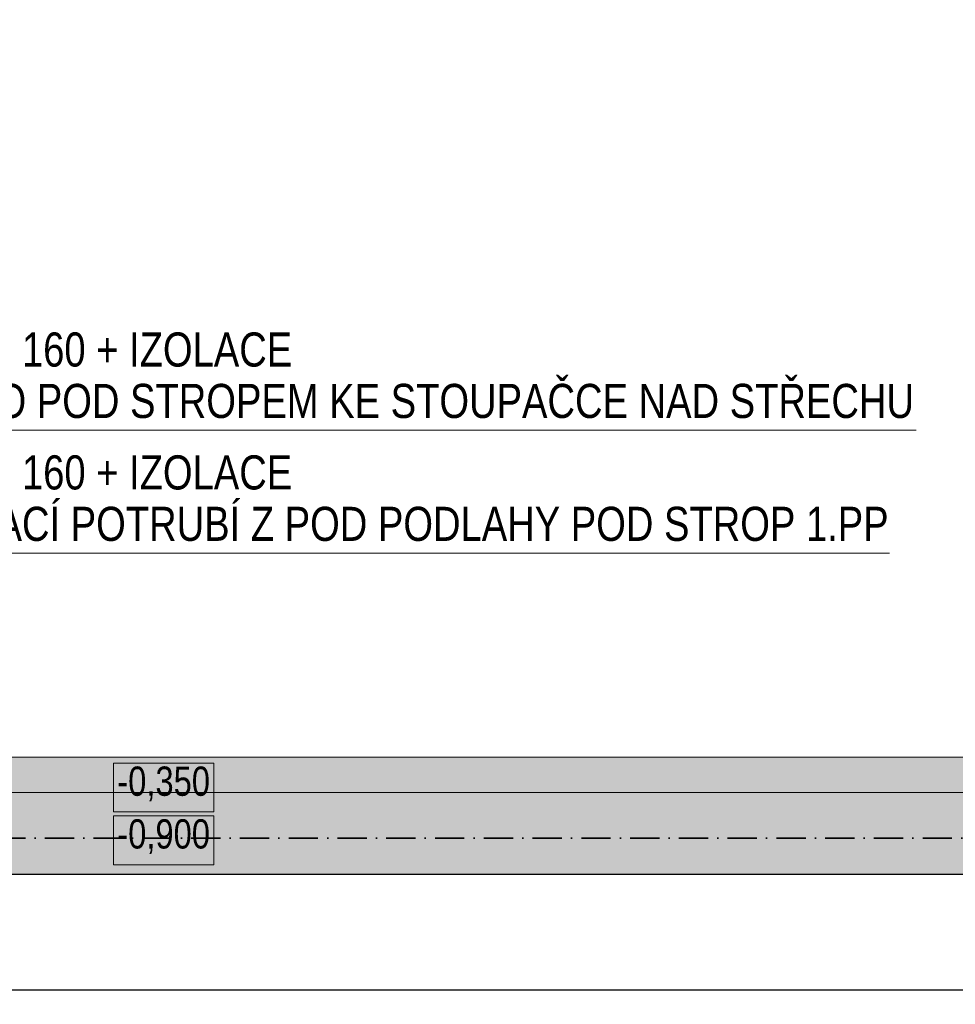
# Model space of a CAD drawing. Header units: millimetres. Extents: x -18538 to 31634, y -71765 to -43346.
# Tile 17 of 19: x 9912 to 14710, y -58863 to -53816. Entities that reach past the tile are written whole.
import ezdxf

# ---------------------------------------------------------------- set-up
doc = ezdxf.new("R2010")
doc.units = ezdxf.units.MM
doc.header["$PDMODE"] = 65
doc.linetypes.add('Cerchovana_1', pattern=[250, 150, -50, 0, -50])
doc.layers.add('XR$1$1.PP - SLEPY_1', color=7, linetype='Continuous', lineweight=25)
doc.layers.add('XR$3$SANACE_1', color=7, linetype='Continuous', lineweight=25)
doc.styles.add('ARIAL', font='ARIAL.TTF')
doc.styles.add('ARIALNARROW', font='ARIALN.TTF')
doc.dimstyles.new('DIMSTYLE_5', dxfattribs={"dimtxt": 100, "dimasz": 150, "dimexe": 0, "dimexo": 0, "dimgap": 50, "dimtad": 2, "dimlfac": 0.001, "dimrnd": 0.05, "dimzin": 4, "dimdsep": 46, "dimtxsty": 'ARIALNARROW', "dimblk1": 'ALL_ML_STRICH', "dimblk2": 'ALL_ML_STRICH', "dimsah": 1, "dimcen": 0, "dimclrd": 6, "dimclre": 6, "dimclrt": 6, "dimadec": 0, "dimazin": 0, "dimtfac": 1, "dimtdec": 0, "dimtix": 1, "dimtmove": 2, "dimatfit": 3, "dimfxl": 0, "dimtzin": 0, "dimlwd": 0, "dimlwe": 13, "dimarcsym": 0})

# ---------------------------------------------------------------- blocks, each defined once
blk = doc.blocks.new('ALL_ML_STRICH')
at = {"color": 0, "linetype": 'ByBlock', "lineweight": -2}
for p, q in [((0, -0.5), (0, 0.5)), ((-1, 0), (0.5, 0)), ((-0.3, -0.3), (0.3, 0.3))]:
    blk.add_line(p, q, dxfattribs=at)
blk = doc.blocks.new('*D80')
at = {"layer": 'DEFPOINTS', "color": 6, "linetype": 'Continuous', "lineweight": 13}
for p in [(23607.2, -58196.7), (7877.2, -58596.7), (7877.2, -58788.1)]:
    blk.add_point(p, dxfattribs=at)
at = {"layer": 'XR$3$SANACE_1', "color": 6, "linetype": 'Continuous', "lineweight": -2}
for p, q in [((23607.2, -58369.4), (23607.2, -58788.1)), ((7877.2, -58788.1), (7877.2, -58788.1)), ((7877.2, -58788.1), (23607.2, -58788.1))]:
    blk.add_line(p, q, dxfattribs=at)
at = {"layer": 'XR$3$SANACE_1', "color": 6, "linetype": 'Continuous', "lineweight": 13, "xscale": 150, "yscale": 150, "zscale": 150, "rotation": 180}
blk.add_blockref('ALL_ML_STRICH', (7877.2, -58788.1), dxfattribs=at)
at = {"layer": 'XR$3$SANACE_1', "color": 6, "linetype": 'Continuous', "lineweight": 13, "xscale": 150, "yscale": 150, "zscale": 150}
blk.add_blockref('ALL_ML_STRICH', (23607.2, -58788.1), dxfattribs=at)
at = {"layer": 'XR$3$SANACE_1', "color": 6, "linetype": 'Continuous', "lineweight": 13, "insert": (15756.2, -58688.1), "char_height": 100, "width": 405.714, "attachment_point": 5, "style": 'ARIALNARROW'}
blk.add_mtext('\\W0.81;\\A1;{15.75}', dxfattribs=at)

msp = doc.modelspace()

# ---------------------------------------------------------------- hatches: boundary and pattern name
at = {"layer": 'XR$3$SANACE_1', "linetype": 'Continuous', "lineweight": 25}
msp.add_hatch(color=61, dxfattribs=at).paths.add_polyline_path([(16577.151, -46556.677), (17177.151, -46556.677), (17177.151, -45471.677), (23607.151, -45471.677), (23607.151, -57596.677), (8802.151, -57596.677), (8802.151, -58596.677), (9802.151, -58196.677), (24207.151, -58196.677), (24207.151, -44871.677), (16577.151, -44871.677)])

# ---------------------------------------------------------------- linework, layer by layer
at = {"layer": 'XR$1$1.PP - SLEPY_1', "color": 138, "linetype": 'Continuous', "lineweight": 13}
for p, q in [((9169.01, -57596.677), (23607.151, -57596.677)), ((8012.151, -57776.677), (23787.151, -57776.677))]:
    msp.add_line(p, q, dxfattribs=at)
at = {"layer": 'XR$3$SANACE_1', "color": 7, "linetype": 'Continuous', "lineweight": 13}
for p, q in [((9119.196, -55920.605), (14509.196, -55920.605)), ((9119.196, -56550.605), (14371.529, -56550.605))]:
    msp.add_line(p, q, dxfattribs=at)
at = {"layer": 'XR$3$SANACE_1', "color": 22, "linetype": 'Cerchovana_1', "lineweight": 35}
msp.add_line((8790.195, -58011.677), (23243.696, -58011.677), dxfattribs=at)
at = {"layer": 'XR$3$SANACE_1', "color": 7, "linetype": 'Continuous', "lineweight": 25}
msp.add_line((9802.151, -58196.677), (24207.151, -58196.677), dxfattribs=at)
at = {"layer": 'XR$3$SANACE_1', "color": 5, "linetype": 'Continuous', "lineweight": 13}
msp.add_lwpolyline([(10392.14, -57877.196), (10907.474, -57877.196), (10907.474, -57627.196), (10392.14, -57627.196), (10392.14, -57877.196)], dxfattribs=at)
at = {"layer": 'XR$3$SANACE_1', "color": 1, "linetype": 'Continuous', "lineweight": 13}
msp.add_lwpolyline([(10392.14, -58147.459), (10907.474, -58147.459), (10907.474, -57897.459), (10392.14, -57897.459), (10392.14, -58147.459)], dxfattribs=at)

# ---------------------------------------------------------------- texts
at = {"layer": 'XR$3$SANACE_1', "color": 7, "linetype": 'Continuous', "lineweight": 25, "char_height": 175, "attachment_point": 1, "line_spacing_factor": 0.903614, "style": 'ARIAL'}
for s, insert, width in [('\\A1;{\\fArial|i0|b0;\\H175.000000;\\W0.800000;\\C7;PVC-KG 160 + IZOLACE}\\P{\\fArial|i0|b0;\\H175.000000;\\W0.800000;\\C7;VEDENO POD STROPEM KE STOUPAČCE NAD STŘECHU}\\P', (9119.196, -55418.938), 5459.74467), ('\\A1;{\\fArial|i0|b0;\\H175.000000;\\W0.800000;\\C7;PVC-KG 160 + IZOLACE}\\P{\\fArial|i0|b0;\\H175.000000;\\W0.800000;\\C7;STOUPACÍ POTRUBÍ Z POD PODLAHY POD STROP 1.PP}\\P', (9119.196, -56048.938), 5322.07801)]:
    msp.add_mtext(s, dxfattribs=dict(at, insert=insert, width=width))
at = {"layer": 'XR$3$SANACE_1', "color": 5, "linetype": 'Continuous', "lineweight": 13, "insert": (10412.14, -57822.196), "char_height": 150, "width": 534.96508, "attachment_point": 7, "style": 'ARIAL'}
msp.add_mtext('\\W0.80;-0,350', dxfattribs=at)
at = {"layer": 'XR$3$SANACE_1', "color": 1, "linetype": 'Continuous', "lineweight": 13, "insert": (10412.14, -58092.459), "char_height": 150, "width": 534.96508, "attachment_point": 7, "style": 'ARIAL'}
msp.add_mtext('\\W0.80;-0,900', dxfattribs=at)

# ---------------------------------------------------------------- dimensions: what is measured, and where the dimension line sits
at = {"layer": 'XR$3$SANACE_1', "color": 6, "linetype": 'Continuous', "lineweight": 13}
dim = msp.add_linear_dim(base=(23607.151, -58788.119), p1=(7877.151, -58788.119), p2=(23607.151, -58369.356), dimstyle='DIMSTYLE_5', override={"dimpost": '<>', "dimclrd": 6, "dimclre": 6, "dimclrt": 6, "dimlwd": 0, "dimlwe": 13}, dxfattribs=at)
dim.commit()
dim.dimension.update_dxf_attribs({"geometry": '*D80', "text_midpoint": (15756.151, -58688.119), "dimtype": 160})

doc.saveas('drawing.dxf')
